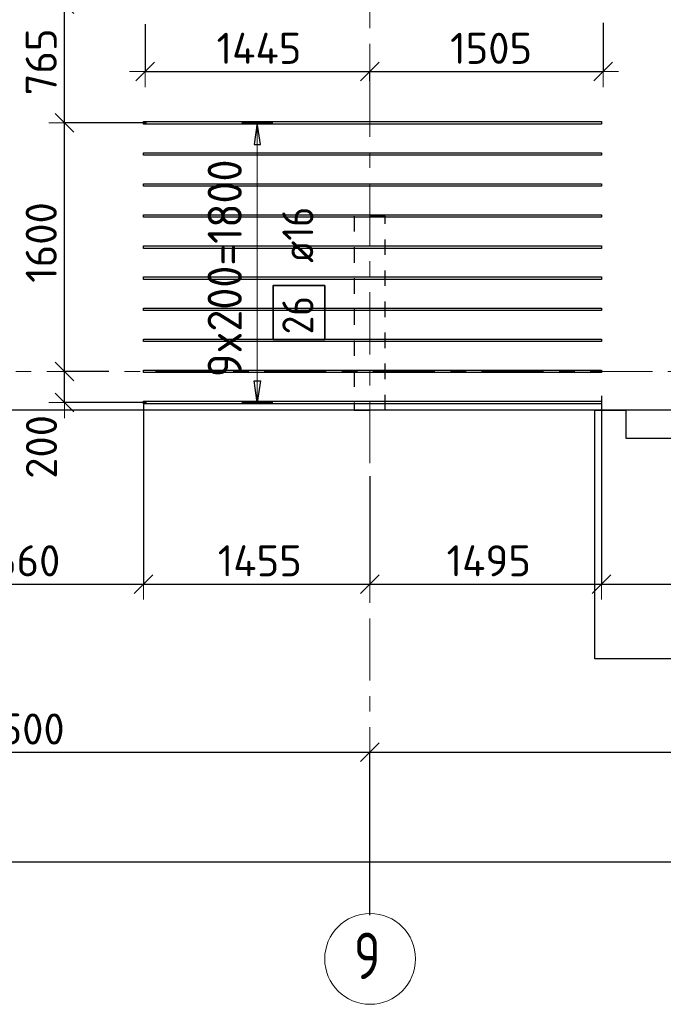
# Model space of a CAD drawing. Header units: metres. Extents: x -38 to 107, y -15 to 21.
# Tile 17 of 167: x 21.69 to 25.84, y -4.07 to 2.26. Entities that reach past the tile are written whole.
import ezdxf

# ---------------------------------------------------------------- set-up
doc = ezdxf.new("R2010")
doc.units = ezdxf.units.M
doc.header["$PDMODE"] = 65
for name, pattern in [('______11', [0.5, 0.4, -0.05, 0, -0.05]), ('______2', [0.0405, 0.03, -0.0105]), ('______5', [1.1, 0.8, -0.1, 0.1, -0.1])]:
    doc.linetypes.add(name, pattern=pattern)
for name, color, linetype, lineweight in [('XR$2$Осевая линия (1)', 7, '______5', 13), ('XR$2$Размерная линия (1)', 7, 'Continuous', 13), ('XR$4$Перекрытие (1)', 7, 'Continuous', 35), ('XR$4$Размерная линия (1)', 7, 'Continuous', 13)]:
    doc.layers.add(name, color=color, linetype=linetype, lineweight=lineweight)
doc.layers.add('XR$4$Арм.стержн.Доп. Арм верхн.зоны Х', color=7, linetype='Continuous', lineweight=35, true_color=0x8c8cff)
doc.layers.add('XR$6$Стена_ бетон несущ.', color=7, linetype='Continuous', lineweight=70, true_color=0xb4b496)
doc.styles.add('ISOCPEUR', font='txt')
doc.dimstyles.new('DIMSTYLE_3', dxfattribs={"dimtxt": 0.2, "dimasz": 0.2, "dimexe": 0, "dimexo": 0, "dimgap": 0.1, "dimtad": 2, "dimdec": 0, "dimlfac": 1000, "dimrnd": 5, "dimzin": 12, "dimdsep": 46, "dimtxsty": 'ISOCPEUR', "dimblk1": 'ALL_ML_STRICH', "dimblk2": 'ALL_ML_STRICH', "dimsah": 1, "dimcen": 0, "dimclrd": 7, "dimclre": 256, "dimclrt": 7, "dimadec": 0, "dimazin": 0, "dimtfac": 1, "dimtdec": 0, "dimtix": 1, "dimtmove": 2, "dimatfit": 3, "dimfxl": 0, "dimtzin": 0, "dimlwd": 0, "dimlwe": -3, "dimarcsym": 0})
doc.dimstyles.new('DIMSTYLE_33', dxfattribs={"dimtxt": 0.2, "dimasz": 0.2, "dimexe": 0, "dimexo": 0, "dimgap": 0.1, "dimtad": 2, "dimdec": 0, "dimlfac": 1000, "dimrnd": 5, "dimzin": 12, "dimdsep": 46, "dimtxsty": 'ISOCPEUR', "dimblk1": 'ALL_ML_STRICH', "dimblk2": 'ALL_ML_STRICH', "dimsah": 1, "dimcen": 0, "dimclrd": 7, "dimclre": 256, "dimclrt": 7, "dimadec": 0, "dimazin": 0, "dimtfac": 1, "dimtdec": 0, "dimtix": 1, "dimtmove": 2, "dimatfit": 3, "dimfxl": 0, "dimtvp": 1.2, "dimtzin": 0, "dimlwd": 0, "dimlwe": -3, "dimarcsym": 0})

# ---------------------------------------------------------------- blocks, each defined once
blk = doc.blocks.new('ALL_ML_STRICH')
at = {"color": 0, "linetype": 'ByBlock', "lineweight": -2}
for p, q in [((0, -0.5), (0, 0.5)), ((-1, 0), (0.5, 0)), ((-0.3, -0.3), (0.3, 0.3))]:
    blk.add_line(p, q, dxfattribs=at)
blk = doc.blocks.new('*D12')
at = {"layer": 'DEFPOINTS', "color": 7, "linetype": 'Continuous', "lineweight": 13, "transparency": 33554687}
for p in [(0.5, -3.1033), (0.5, -3.1563), (61.6, -3.1401)]:
    blk.add_point(p, dxfattribs=at)
at = {"layer": 'XR$2$Размерная линия (1)', "color": 9, "linetype": 'Continuous', "lineweight": -2, "true_color": 0xc7c7c7, "transparency": 33554687}
for p, q in [((0.5, -3.1233), (0.5, -3.1563)), ((61.6, -3.1563), (61.6, -3.1563))]:
    blk.add_line(p, q, dxfattribs=at)
at = {"layer": 'XR$2$Размерная линия (1)', "color": 7, "linetype": 'Continuous', "lineweight": -2, "transparency": 33554687}
blk.add_line((0.5, -3.1563), (61.6, -3.1563), dxfattribs=at)
at = {"layer": 'XR$2$Размерная линия (1)', "color": 7, "linetype": 'Continuous', "lineweight": 13, "transparency": 33554687, "xscale": 0.2, "yscale": 0.2, "zscale": 0.2, "rotation": 180}
blk.add_blockref('ALL_ML_STRICH', (0.5, -3.1563), dxfattribs=at)
at = {"layer": 'XR$2$Размерная линия (1)', "color": 7, "linetype": 'Continuous', "lineweight": 13, "transparency": 33554687, "xscale": 0.2, "yscale": 0.2, "zscale": 0.2}
blk.add_blockref('ALL_ML_STRICH', (61.6, -3.1563), dxfattribs=at)
at = {"layer": 'XR$2$Размерная линия (1)', "color": 7, "linetype": 'Continuous', "lineweight": 13, "transparency": 33554687, "insert": (31.1, -3.0063), "char_height": 0.2, "width": 1, "attachment_point": 5, "style": 'ISOCPEUR'}
blk.add_mtext('\\A1;{61100}', dxfattribs=at)
blk = doc.blocks.new('*D17')
at = {"layer": 'DEFPOINTS', "color": 7, "linetype": 'Continuous', "lineweight": 13, "transparency": 33554687}
for p in [(19.45, -2.452), (23.95, -3.5208), (19.45, -3.6075)]:
    blk.add_point(p, dxfattribs=at)
at = {"layer": 'XR$2$Размерная линия (1)', "color": 9, "linetype": 'Continuous', "lineweight": -2, "true_color": 0xc7c7c7, "transparency": 33554687}
for p, q in [((19.45, -3.5875), (19.45, -2.452)), ((23.95, -3.5008), (23.95, -2.452))]:
    blk.add_line(p, q, dxfattribs=at)
at = {"layer": 'XR$2$Размерная линия (1)', "color": 7, "linetype": 'Continuous', "lineweight": -2, "transparency": 33554687}
blk.add_line((19.45, -2.452), (23.95, -2.452), dxfattribs=at)
at = {"layer": 'XR$2$Размерная линия (1)', "color": 7, "linetype": 'Continuous', "lineweight": 13, "transparency": 33554687, "xscale": 0.2, "yscale": 0.2, "zscale": 0.2, "rotation": 180}
blk.add_blockref('ALL_ML_STRICH', (19.45, -2.452), dxfattribs=at)
at = {"layer": 'XR$2$Размерная линия (1)', "color": 7, "linetype": 'Continuous', "lineweight": 13, "transparency": 33554687, "xscale": 0.2, "yscale": 0.2, "zscale": 0.2}
blk.add_blockref('ALL_ML_STRICH', (23.95, -2.452), dxfattribs=at)
at = {"layer": 'XR$2$Размерная линия (1)', "color": 7, "linetype": 'Continuous', "lineweight": 13, "transparency": 33554687, "insert": (21.7, -2.302), "char_height": 0.2, "width": 0.8, "attachment_point": 5, "style": 'ISOCPEUR'}
blk.add_mtext('\\A1;{4500}', dxfattribs=at)
blk = doc.blocks.new('*D18')
at = {"layer": 'DEFPOINTS', "color": 7, "linetype": 'Continuous', "lineweight": 13, "transparency": 33554687}
for p in [(23.95, -2.452), (23.95, -3.5208), (28.45, -3.6233)]:
    blk.add_point(p, dxfattribs=at)
at = {"layer": 'XR$2$Размерная линия (1)', "color": 9, "linetype": 'Continuous', "lineweight": -2, "true_color": 0xc7c7c7, "transparency": 33554687}
for p, q in [((23.95, -3.5008), (23.95, -2.452)), ((28.45, -3.6033), (28.45, -2.452))]:
    blk.add_line(p, q, dxfattribs=at)
at = {"layer": 'XR$2$Размерная линия (1)', "color": 7, "linetype": 'Continuous', "lineweight": -2, "transparency": 33554687}
blk.add_line((23.95, -2.452), (28.45, -2.452), dxfattribs=at)
at = {"layer": 'XR$2$Размерная линия (1)', "color": 7, "linetype": 'Continuous', "lineweight": 13, "transparency": 33554687, "xscale": 0.2, "yscale": 0.2, "zscale": 0.2, "rotation": 180}
blk.add_blockref('ALL_ML_STRICH', (23.95, -2.452), dxfattribs=at)
at = {"layer": 'XR$2$Размерная линия (1)', "color": 7, "linetype": 'Continuous', "lineweight": 13, "transparency": 33554687, "xscale": 0.2, "yscale": 0.2, "zscale": 0.2}
blk.add_blockref('ALL_ML_STRICH', (28.45, -2.452), dxfattribs=at)
at = {"layer": 'XR$2$Размерная линия (1)', "color": 7, "linetype": 'Continuous', "lineweight": 13, "transparency": 33554687, "insert": (26.2, -2.302), "char_height": 0.2, "width": 0.8, "attachment_point": 5, "style": 'ISOCPEUR'}
blk.add_mtext('\\A1;{4500}', dxfattribs=at)
blk = doc.blocks.new('*D447')
at = {"layer": 'DEFPOINTS', "color": 7, "linetype": 'Continuous', "lineweight": 13, "transparency": 33554687}
for p in [(22.2892, 0), (21.9837, -0.1999), (22.5326, -0.1999)]:
    blk.add_point(p, dxfattribs=at)
at = {"layer": 'XR$4$Размерная линия (1)', "color": 9, "linetype": 'Continuous', "lineweight": -2, "true_color": 0xc7c7c7, "transparency": 33554687}
for p, q in [((22.2692, 0), (21.9837, 0)), ((22.5126, -0.1999), (21.9837, -0.1999))]:
    blk.add_line(p, q, dxfattribs=at)
at = {"layer": 'XR$4$Размерная линия (1)', "color": 7, "linetype": 'Continuous', "lineweight": -2, "transparency": 33554687}
blk.add_line((21.9837, -0.1999), (21.9837, 0), dxfattribs=at)
at = {"layer": 'XR$4$Размерная линия (1)', "color": 7, "linetype": 'Continuous', "lineweight": 13, "transparency": 33554687, "xscale": 0.2, "yscale": 0.2, "zscale": 0.2}
for p, rotation in [((21.9837, 0), 90), ((21.9837, -0.1999), 270)]:
    blk.add_blockref('ALL_ML_STRICH', p, dxfattribs=dict(at, rotation=rotation))
at = {"layer": 'XR$4$Размерная линия (1)', "color": 7, "linetype": 'Continuous', "lineweight": 13, "transparency": 33554687, "insert": (21.8354, -0.4859), "char_height": 0.2, "width": 0.6, "attachment_point": 5, "rotation": 90, "style": 'ISOCPEUR'}
blk.add_mtext('\\A1;{200}', dxfattribs=at)
blk = doc.blocks.new('*D448')
at = {"layer": 'DEFPOINTS', "color": 7, "linetype": 'Continuous', "lineweight": 13, "transparency": 33554687}
for p in [(22.5317, 1.6001), (21.9837, 0), (22.2892, 0)]:
    blk.add_point(p, dxfattribs=at)
at = {"layer": 'XR$4$Размерная линия (1)', "color": 9, "linetype": 'Continuous', "lineweight": -2, "true_color": 0xc7c7c7, "transparency": 33554687}
for p, q in [((22.5117, 1.6001), (21.9837, 1.6001)), ((22.2692, 0), (21.9837, 0))]:
    blk.add_line(p, q, dxfattribs=at)
at = {"layer": 'XR$4$Размерная линия (1)', "color": 7, "linetype": 'Continuous', "lineweight": -2, "transparency": 33554687}
blk.add_line((21.9837, 0), (21.9837, 1.6001), dxfattribs=at)
at = {"layer": 'XR$4$Размерная линия (1)', "color": 7, "linetype": 'Continuous', "lineweight": 13, "transparency": 33554687, "xscale": 0.2, "yscale": 0.2, "zscale": 0.2}
for p, rotation in [((21.9837, 1.6001), 90), ((21.9837, 0), 270)]:
    blk.add_blockref('ALL_ML_STRICH', p, dxfattribs=dict(at, rotation=rotation))
at = {"layer": 'XR$4$Размерная линия (1)', "color": 7, "linetype": 'Continuous', "lineweight": 13, "transparency": 33554687, "insert": (21.8337, 0.83), "char_height": 0.2, "width": 0.8, "attachment_point": 5, "rotation": 90, "style": 'ISOCPEUR'}
blk.add_mtext('\\A1;{1600}', dxfattribs=at)
blk = doc.blocks.new('*D449')
at = {"layer": 'DEFPOINTS', "color": 7, "linetype": 'Continuous', "lineweight": 13, "transparency": 33554687}
for p in [(22.5345, 2.3652), (21.9837, 1.6001), (22.5317, 1.6001)]:
    blk.add_point(p, dxfattribs=at)
at = {"layer": 'XR$4$Размерная линия (1)', "color": 9, "linetype": 'Continuous', "lineweight": -2, "true_color": 0xc7c7c7, "transparency": 33554687}
for p, q in [((22.5145, 2.3652), (21.9837, 2.3652)), ((22.5117, 1.6001), (21.9837, 1.6001))]:
    blk.add_line(p, q, dxfattribs=at)
at = {"layer": 'XR$4$Размерная линия (1)', "color": 7, "linetype": 'Continuous', "lineweight": -2, "transparency": 33554687}
blk.add_line((21.9837, 1.6001), (21.9837, 2.3652), dxfattribs=at)
at = {"layer": 'XR$4$Размерная линия (1)', "color": 7, "linetype": 'Continuous', "lineweight": 13, "transparency": 33554687, "xscale": 0.2, "yscale": 0.2, "zscale": 0.2}
for p, rotation in [((21.9837, 2.3652), 90), ((21.9837, 1.6001), 270)]:
    blk.add_blockref('ALL_ML_STRICH', p, dxfattribs=dict(at, rotation=rotation))
at = {"layer": 'XR$4$Размерная линия (1)', "color": 7, "linetype": 'Continuous', "lineweight": 13, "transparency": 33554687, "insert": (21.8337, 1.9926), "char_height": 0.2, "width": 0.6, "attachment_point": 5, "rotation": 90, "style": 'ISOCPEUR'}
blk.add_mtext('\\A1;{765}', dxfattribs=at)
blk = doc.blocks.new('*D456')
at = {"layer": 'DEFPOINTS', "color": 7, "linetype": 'Continuous', "lineweight": 13, "transparency": 33554687}
for p in [(22.5029, 2.2554), (22.5029, 1.9302), (23.95, 1.8905)]:
    blk.add_point(p, dxfattribs=at)
at = {"layer": 'XR$4$Размерная линия (1)', "color": 9, "linetype": 'Continuous', "lineweight": -2, "true_color": 0xc7c7c7, "transparency": 33554687}
for p, q in [((22.5029, 2.2354), (22.5029, 1.9302)), ((23.95, 1.8705), (23.95, 1.9302))]:
    blk.add_line(p, q, dxfattribs=at)
at = {"layer": 'XR$4$Размерная линия (1)', "color": 7, "linetype": 'Continuous', "lineweight": -2, "transparency": 33554687}
blk.add_line((22.5029, 1.9302), (23.95, 1.9302), dxfattribs=at)
at = {"layer": 'XR$4$Размерная линия (1)', "color": 7, "linetype": 'Continuous', "lineweight": 13, "transparency": 33554687, "xscale": 0.2, "yscale": 0.2, "zscale": 0.2, "rotation": 180}
blk.add_blockref('ALL_ML_STRICH', (22.5029, 1.9302), dxfattribs=at)
at = {"layer": 'XR$4$Размерная линия (1)', "color": 7, "linetype": 'Continuous', "lineweight": 13, "transparency": 33554687, "xscale": 0.2, "yscale": 0.2, "zscale": 0.2}
blk.add_blockref('ALL_ML_STRICH', (23.95, 1.9302), dxfattribs=at)
at = {"layer": 'XR$4$Размерная линия (1)', "color": 7, "linetype": 'Continuous', "lineweight": 13, "transparency": 33554687, "insert": (23.2364, 2.0802), "char_height": 0.2, "width": 0.8, "attachment_point": 5, "style": 'ISOCPEUR'}
blk.add_mtext('\\A1;{1445}', dxfattribs=at)
blk = doc.blocks.new('*D457')
at = {"layer": 'DEFPOINTS', "color": 7, "linetype": 'Continuous', "lineweight": 13, "transparency": 33554687}
for p in [(25.4529, 2.2636), (23.95, 1.9302), (23.95, 1.8905)]:
    blk.add_point(p, dxfattribs=at)
at = {"layer": 'XR$4$Размерная линия (1)', "color": 9, "linetype": 'Continuous', "lineweight": -2, "true_color": 0xc7c7c7, "transparency": 33554687}
for p, q in [((25.4529, 2.2436), (25.4529, 1.9302)), ((23.95, 1.8705), (23.95, 1.9302))]:
    blk.add_line(p, q, dxfattribs=at)
at = {"layer": 'XR$4$Размерная линия (1)', "color": 7, "linetype": 'Continuous', "lineweight": -2, "transparency": 33554687}
blk.add_line((23.95, 1.9302), (25.4529, 1.9302), dxfattribs=at)
at = {"layer": 'XR$4$Размерная линия (1)', "color": 7, "linetype": 'Continuous', "lineweight": 13, "transparency": 33554687, "xscale": 0.2, "yscale": 0.2, "zscale": 0.2, "rotation": 180}
blk.add_blockref('ALL_ML_STRICH', (23.95, 1.9302), dxfattribs=at)
at = {"layer": 'XR$4$Размерная линия (1)', "color": 7, "linetype": 'Continuous', "lineweight": 13, "transparency": 33554687, "xscale": 0.2, "yscale": 0.2, "zscale": 0.2}
blk.add_blockref('ALL_ML_STRICH', (25.4529, 1.9302), dxfattribs=at)
at = {"layer": 'XR$4$Размерная линия (1)', "color": 7, "linetype": 'Continuous', "lineweight": 13, "transparency": 33554687, "insert": (24.7314, 2.0802), "char_height": 0.2, "width": 0.8, "attachment_point": 5, "style": 'ISOCPEUR'}
blk.add_mtext('\\A1;{1505}', dxfattribs=at)
blk = doc.blocks.new('*D565')
at = {"layer": 'DEFPOINTS', "color": 7, "linetype": 'Continuous', "lineweight": 13, "transparency": 33554687}
for p in [(20.8341, -0.1731), (22.4929, -0.1919), (20.8341, -1.369)]:
    blk.add_point(p, dxfattribs=at)
at = {"layer": 'XR$4$Размерная линия (1)', "color": 9, "linetype": 'Continuous', "lineweight": -2, "true_color": 0xc7c7c7, "transparency": 33554687}
for p, q in [((20.8341, -0.1931), (20.8341, -1.369)), ((22.4929, -0.2119), (22.4929, -1.369))]:
    blk.add_line(p, q, dxfattribs=at)
at = {"layer": 'XR$4$Размерная линия (1)', "color": 7, "linetype": 'Continuous', "lineweight": -2, "transparency": 33554687}
blk.add_line((20.8341, -1.369), (22.4929, -1.369), dxfattribs=at)
at = {"layer": 'XR$4$Размерная линия (1)', "color": 7, "linetype": 'Continuous', "lineweight": 13, "transparency": 33554687, "xscale": 0.2, "yscale": 0.2, "zscale": 0.2, "rotation": 180}
blk.add_blockref('ALL_ML_STRICH', (20.8341, -1.369), dxfattribs=at)
at = {"layer": 'XR$4$Размерная линия (1)', "color": 7, "linetype": 'Continuous', "lineweight": 13, "transparency": 33554687, "xscale": 0.2, "yscale": 0.2, "zscale": 0.2}
blk.add_blockref('ALL_ML_STRICH', (22.4929, -1.369), dxfattribs=at)
at = {"layer": 'XR$4$Размерная линия (1)', "color": 7, "linetype": 'Continuous', "lineweight": 13, "transparency": 33554687, "insert": (21.6935, -1.219), "char_height": 0.2, "width": 0.8, "attachment_point": 5, "style": 'ISOCPEUR'}
blk.add_mtext('\\A1;{1660}', dxfattribs=at)
blk = doc.blocks.new('*D566')
at = {"layer": 'DEFPOINTS', "color": 7, "linetype": 'Continuous', "lineweight": 13, "transparency": 33554687}
for p in [(22.4929, -0.1919), (23.95, -0.6533), (22.4929, -1.369)]:
    blk.add_point(p, dxfattribs=at)
at = {"layer": 'XR$4$Размерная линия (1)', "color": 9, "linetype": 'Continuous', "lineweight": -2, "true_color": 0xc7c7c7, "transparency": 33554687}
for p, q in [((22.4929, -0.2119), (22.4929, -1.369)), ((23.95, -0.6733), (23.95, -1.369))]:
    blk.add_line(p, q, dxfattribs=at)
at = {"layer": 'XR$4$Размерная линия (1)', "color": 7, "linetype": 'Continuous', "lineweight": -2, "transparency": 33554687}
blk.add_line((22.4929, -1.369), (23.95, -1.369), dxfattribs=at)
at = {"layer": 'XR$4$Размерная линия (1)', "color": 7, "linetype": 'Continuous', "lineweight": 13, "transparency": 33554687, "xscale": 0.2, "yscale": 0.2, "zscale": 0.2, "rotation": 180}
blk.add_blockref('ALL_ML_STRICH', (22.4929, -1.369), dxfattribs=at)
at = {"layer": 'XR$4$Размерная линия (1)', "color": 7, "linetype": 'Continuous', "lineweight": 13, "transparency": 33554687, "xscale": 0.2, "yscale": 0.2, "zscale": 0.2}
blk.add_blockref('ALL_ML_STRICH', (23.95, -1.369), dxfattribs=at)
at = {"layer": 'XR$4$Размерная линия (1)', "color": 7, "linetype": 'Continuous', "lineweight": 13, "transparency": 33554687, "insert": (23.2414, -1.219), "char_height": 0.2, "width": 0.8, "attachment_point": 5, "style": 'ISOCPEUR'}
blk.add_mtext('\\A1;{1455}', dxfattribs=at)
blk = doc.blocks.new('*D567')
at = {"layer": 'DEFPOINTS', "color": 7, "linetype": 'Continuous', "lineweight": 13, "transparency": 33554687}
for p in [(25.4429, -0.1367), (23.95, -0.6533), (23.95, -1.369)]:
    blk.add_point(p, dxfattribs=at)
at = {"layer": 'XR$4$Размерная линия (1)', "color": 9, "linetype": 'Continuous', "lineweight": -2, "true_color": 0xc7c7c7, "transparency": 33554687}
for p, q in [((25.4429, -0.1567), (25.4429, -1.369)), ((23.95, -0.6733), (23.95, -1.369))]:
    blk.add_line(p, q, dxfattribs=at)
at = {"layer": 'XR$4$Размерная линия (1)', "color": 7, "linetype": 'Continuous', "lineweight": -2, "transparency": 33554687}
blk.add_line((23.95, -1.369), (25.4429, -1.369), dxfattribs=at)
at = {"layer": 'XR$4$Размерная линия (1)', "color": 7, "linetype": 'Continuous', "lineweight": 13, "transparency": 33554687, "xscale": 0.2, "yscale": 0.2, "zscale": 0.2, "rotation": 180}
blk.add_blockref('ALL_ML_STRICH', (23.95, -1.369), dxfattribs=at)
at = {"layer": 'XR$4$Размерная линия (1)', "color": 7, "linetype": 'Continuous', "lineweight": 13, "transparency": 33554687, "xscale": 0.2, "yscale": 0.2, "zscale": 0.2}
blk.add_blockref('ALL_ML_STRICH', (25.4429, -1.369), dxfattribs=at)
at = {"layer": 'XR$4$Размерная линия (1)', "color": 7, "linetype": 'Continuous', "lineweight": 13, "transparency": 33554687, "insert": (24.7164, -1.219), "char_height": 0.2, "width": 0.8, "attachment_point": 5, "style": 'ISOCPEUR'}
blk.add_mtext('\\A1;{1495}', dxfattribs=at)
blk = doc.blocks.new('*D568')
at = {"layer": 'DEFPOINTS', "color": 7, "linetype": 'Continuous', "lineweight": 13, "transparency": 33554687}
for p in [(25.4429, -0.1367), (26.9829, -0.1669), (25.4429, -1.369)]:
    blk.add_point(p, dxfattribs=at)
at = {"layer": 'XR$4$Размерная линия (1)', "color": 9, "linetype": 'Continuous', "lineweight": -2, "true_color": 0xc7c7c7, "transparency": 33554687}
for p, q in [((25.4429, -0.1567), (25.4429, -1.369)), ((26.9829, -0.1869), (26.9829, -1.369))]:
    blk.add_line(p, q, dxfattribs=at)
at = {"layer": 'XR$4$Размерная линия (1)', "color": 7, "linetype": 'Continuous', "lineweight": -2, "transparency": 33554687}
blk.add_line((25.4429, -1.369), (26.9829, -1.369), dxfattribs=at)
at = {"layer": 'XR$4$Размерная линия (1)', "color": 7, "linetype": 'Continuous', "lineweight": 13, "transparency": 33554687, "xscale": 0.2, "yscale": 0.2, "zscale": 0.2, "rotation": 180}
blk.add_blockref('ALL_ML_STRICH', (25.4429, -1.369), dxfattribs=at)
at = {"layer": 'XR$4$Размерная линия (1)', "color": 7, "linetype": 'Continuous', "lineweight": 13, "transparency": 33554687, "xscale": 0.2, "yscale": 0.2, "zscale": 0.2}
blk.add_blockref('ALL_ML_STRICH', (26.9829, -1.369), dxfattribs=at)
at = {"layer": 'XR$4$Размерная линия (1)', "color": 7, "linetype": 'Continuous', "lineweight": 13, "transparency": 33554687, "insert": (26.2329, -1.219), "char_height": 0.2, "width": 0.8, "attachment_point": 5, "style": 'ISOCPEUR'}
blk.add_mtext('\\A1;{1540}', dxfattribs=at)

msp = doc.modelspace()

# ---------------------------------------------------------------- linework, layer by layer
at = {"layer": 'XR$2$Осевая линия (1)', "color": 253, "linetype": '______11', "lineweight": 13, "true_color": 0xa0a0a0, "transparency": 33554687}
for p, q in [((23.95, -3.39), (23.95, 8.13)), ((-2.63, 0), (62.6, 0))]:
    msp.add_line(p, q, dxfattribs=at)
at = {"layer": 'XR$2$Осевая линия (1)', "color": 7, "linetype": 'Continuous', "lineweight": 13, "transparency": 33554687}
msp.add_circle((23.9524, -3.7819), 0.2924, dxfattribs=at)
at = {"layer": 'XR$4$Арм.стержн.Доп. Арм верхн.зоны Х', "color": 253, "linetype": 'Continuous', "lineweight": -3, "true_color": 0xa0a0a0, "transparency": 33554687}
for p, q in [((23.2257, 1.6001), (23.1257, 1.6001)), ((23.2257, 1.6001), (23.3257, 1.6001)), ((23.2257, -0.1999), (23.1257, -0.1999)), ((23.2257, -0.1999), (23.3257, -0.1999))]:
    msp.add_line(p, q, dxfattribs=at)
at = {"layer": 'XR$4$Арм.стержн.Доп. Арм верхн.зоны Х', "color": 7, "linetype": 'Continuous', "lineweight": 25, "transparency": 33554687}
for p, q in [((23.2257, 1.6001), (23.2057, 1.4601)), ((23.2457, 1.4601), (23.2257, 1.6001)), ((23.2057, 1.4601), (23.2457, 1.4601)), ((23.2257, -0.1999), (23.2057, -0.0599)), ((23.2057, -0.0599), (23.2457, -0.0599)), ((23.2457, -0.0599), (23.2257, -0.1999))]:
    msp.add_line(p, q, dxfattribs=at)
at = {"layer": 'XR$4$Арм.стержн.Доп. Арм верхн.зоны Х', "color": 7, "linetype": 'Continuous', "lineweight": 13, "transparency": 33554687}
for p, q in [((23.2257, 1.6001), (23.2257, 1.6001)), ((23.2257, -0.1999), (23.2257, 1.6001)), ((23.2257, -0.1999), (23.2257, -0.1999))]:
    msp.add_line(p, q, dxfattribs=at)
at = {"layer": 'XR$4$Арм.стержн.Доп. Арм верхн.зоны Х', "color": 7, "linetype": 'Continuous', "lineweight": 25, "transparency": 33554687}
for points in [[(25.4429, 1.5921), (22.4929, 1.5921), (22.4929, 1.6081), (25.4429, 1.6081), (25.4429, 1.5921)], [(25.4429, 1.3921), (22.4929, 1.3921), (22.4929, 1.4081), (25.4429, 1.4081), (25.4429, 1.3921)], [(25.4429, 1.1921), (22.4929, 1.1921), (22.4929, 1.2081), (25.4429, 1.2081), (25.4429, 1.1921)], [(25.4429, 0.9921), (22.4929, 0.9921), (22.4929, 1.0081), (25.4429, 1.0081), (25.4429, 0.9921)], [(25.4429, 0.7921), (22.4929, 0.7921), (22.4929, 0.8081), (25.4429, 0.8081), (25.4429, 0.7921)], [(25.4429, 0.5921), (22.4929, 0.5921), (22.4929, 0.6081), (25.4429, 0.6081), (25.4429, 0.5921)], [(25.4429, 0.3921), (22.4929, 0.3921), (22.4929, 0.4081), (25.4429, 0.4081), (25.4429, 0.3921)], [(25.4429, 0.1921), (22.4929, 0.1921), (22.4929, 0.2081), (25.4429, 0.2081), (25.4429, 0.1921)], [(25.4429, -0.0079), (22.4929, -0.0079), (22.4929, 0.0081), (25.4429, 0.0081), (25.4429, -0.0079)], [(25.4429, -0.2079), (22.4929, -0.2079), (22.4929, -0.1919), (25.4429, -0.1919), (25.4429, -0.2079)]]:
    msp.add_lwpolyline(points, dxfattribs=at)
at = {"layer": 'XR$4$Арм.стержн.Доп. Арм верхн.зоны Х', "color": 7, "linetype": 'Continuous', "lineweight": 35, "transparency": 33554687}
msp.add_lwpolyline([(23.66, 0.2061), (23.66, 0.5528), (23.3267, 0.5528), (23.3267, 0.2061), (23.66, 0.2061)], dxfattribs=at)
at = {"layer": 'XR$4$Перекрытие (1)', "color": 7, "linetype": 'Continuous', "lineweight": 25, "transparency": 33554687}
for p, q in [((25.925, -0.2499), (19.55, -0.2498)), ((25.4, -0.5099), (25.4, -0.2499)), ((25.4, -0.2499), (25.6, -0.2499)), ((25.6, -0.2499), (25.6, -0.4298)), ((25.6, -0.4298), (25.925, -0.4298)), ((25.4, -1.8498), (25.4, -0.5099)), ((28.75, -1.8498), (25.4, -1.8498))]:
    msp.add_line(p, q, dxfattribs=at)
at = {"layer": 'XR$6$Стена_ бетон несущ.', "color": 253, "linetype": '______2', "lineweight": -3, "true_color": 0xa0a0a0, "transparency": 33554687}
for p, q in [((24.05, 1), (23.85, 1)), ((23.85, 1), (23.85, -0.25)), ((24.05, -0.25), (24.05, 1)), ((23.85, -0.25), (24.05, -0.25))]:
    msp.add_line(p, q, dxfattribs=at)

# ---------------------------------------------------------------- texts
at = {"layer": 'XR$2$Осевая линия (1)', "color": 7, "linetype": 'Continuous', "lineweight": 13, "transparency": 33554687, "insert": (23.8474, -3.9124), "char_height": 0.3, "width": 0.326407, "attachment_point": 7, "style": 'ISOCPEUR'}
msp.add_mtext('\\W0.78;9', dxfattribs=at)
at = {"layer": 'XR$4$Арм.стержн.Доп. Арм верхн.зоны Х', "color": 7, "linetype": 'Continuous', "lineweight": 13, "transparency": 33554687, "insert": (23.1257, -0.0369), "char_height": 0.22, "width": 1.59871, "attachment_point": 7, "rotation": 90, "style": 'ISOCPEUR'}
msp.add_mtext('\\W0.94;9x200=1800', dxfattribs=at)
at = {"layer": 'XR$4$Арм.стержн.Доп. Арм верхн.зоны Х', "color": 7, "linetype": 'Continuous', "lineweight": 25, "transparency": 33554687, "char_height": 0.2, "attachment_point": 7, "rotation": 90, "style": 'ISOCPEUR'}
for s, insert, width in [('\\W0.89; ø16 ', (23.5867, 0.5861), 0.749105), ('\\W0.87;26', (23.5867, 0.2394), 0.367208)]:
    msp.add_mtext(s, dxfattribs=dict(at, insert=insert, width=width))

# ---------------------------------------------------------------- dimensions: what is measured, and where the dimension line sits
at = {"layer": 'XR$2$Размерная линия (1)', "color": 7, "linetype": 'Continuous', "lineweight": 13, "transparency": 33554687}
for base, p1, p2, picture, middle in [((23.95, -2.452), (19.45, -3.5875), (23.95, -3.5008), '*D17', (21.7, -2.302)), ((28.45, -2.452), (23.95, -3.5008), (28.45, -3.6033), '*D18', (26.2, -2.302)), ((61.6, -3.1563), (0.5, -3.1233), (61.6, -3.1563), '*D12', (31.1, -3.0063))]:
    dim = msp.add_linear_dim(base=base, p1=p1, p2=p2, dimstyle='DIMSTYLE_3', override={"dimpost": '<>', "dimclrd": 7, "dimclre": 9, "dimclrt": 7, "dimlwd": 0, "dimlwe": 65533}, dxfattribs=at)
    dim.commit()
    dim.dimension.update_dxf_attribs({"geometry": picture, "text_midpoint": middle, "dimtype": 160})
at = {"layer": 'XR$4$Размерная линия (1)', "color": 7, "linetype": 'Continuous', "lineweight": 13, "transparency": 33554687}
for base, p1, p2, dimstyle, picture, middle in [((21.9837, 2.3652), (22.5117, 1.6001), (22.5145, 2.3652), 'DIMSTYLE_3', '*D449', (21.8337, 1.9926)), ((21.9837, 1.6001), (22.2692, 0), (22.5117, 1.6001), 'DIMSTYLE_3', '*D448', (21.8337, 0.83)), ((21.9837, 0), (22.5126, -0.1999), (22.2692, 0), 'DIMSTYLE_33', '*D447', (21.8354, -0.4859))]:
    dim = msp.add_linear_dim(base=base, p1=p1, p2=p2, angle=90, dimstyle=dimstyle, override={"dimpost": '<>', "dimclrd": 7, "dimclre": 9, "dimclrt": 7, "dimlwd": 0, "dimlwe": 65533}, dxfattribs=at)
    dim.commit()
    dim.dimension.update_dxf_attribs({"geometry": picture, "text_midpoint": middle, "dimtype": 160})
for base, p1, p2, picture, middle in [((23.95, 1.9302), (22.5029, 2.2354), (23.95, 1.8705), '*D456', (23.2364, 2.0802)), ((25.4529, 1.9302), (23.95, 1.8705), (25.4529, 2.2436), '*D457', (24.7314, 2.0802)), ((22.4929, -1.369), (20.8341, -0.1931), (22.4929, -0.2119), '*D565', (21.6935, -1.219)), ((25.4429, -1.369), (23.95, -0.6733), (25.4429, -0.1567), '*D567', (24.7164, -1.219)), ((26.9829, -1.369), (25.4429, -0.1567), (26.9829, -0.1869), '*D568', (26.2329, -1.219)), ((23.95, -1.369), (22.4929, -0.2119), (23.95, -0.6733), '*D566', (23.2414, -1.219))]:
    dim = msp.add_linear_dim(base=base, p1=p1, p2=p2, dimstyle='DIMSTYLE_3', override={"dimpost": '<>', "dimclrd": 7, "dimclre": 9, "dimclrt": 7, "dimlwd": 0, "dimlwe": 65533}, dxfattribs=at)
    dim.commit()
    dim.dimension.update_dxf_attribs({"geometry": picture, "text_midpoint": middle, "dimtype": 160})

doc.saveas('drawing.dxf')
